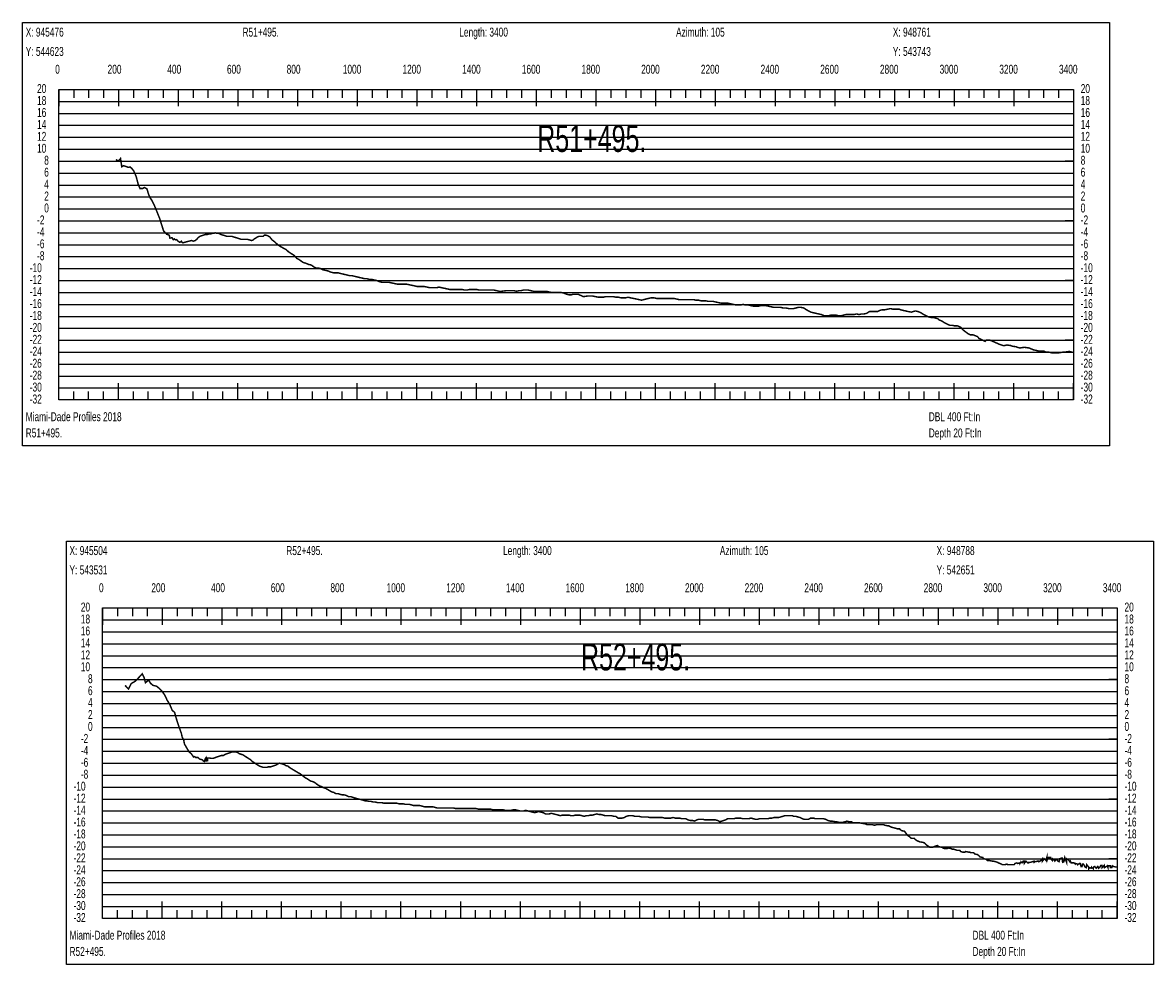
# Model space of a CAD drawing. Header units: inches. Extents: x 471865 to 538526, y 1054316 to 1102451.
# Tile 23 of 131: x 491668 to 495457, y 1056708 to 1059863. Entities that reach past the tile are written whole.
import ezdxf

# ---------------------------------------------------------------- set-up
doc = ezdxf.new("R2010")
doc.units = ezdxf.units.IN
doc.header["$MEASUREMENT"] = 0
for name, color, linetype in [('LABELS', 7, 'Continuous'), ('X_Gr1', 7, 'Continuous'), ('XSECTION', 7, 'Continuous')]:
    doc.layers.add(name, color=color, linetype=linetype)
doc.styles.get("Standard").update_dxf_attribs({"font": 'arial.ttf'})

msp = doc.modelspace()

# ---------------------------------------------------------------- linework, layer by layer
at = {"layer": 'X_Gr1', "color": 6, "linetype": 'Continuous', "lineweight": 18, "true_color": 0xff00ff, "transparency": 33554687, "const_width": 5}
for points in [[(491980.4, 1059404.1), (491980.4, 1059404.1), (491989, 1059399.3), (491996.1, 1059407.7), (492000.3, 1059380.1), (492006.5, 1059383.7), (492016.1, 1059380.6), (492021.4, 1059378), (492028.2, 1059379.5), (492034.1, 1059374.2), (492040.6, 1059365.7), (492048.1, 1059348.9), (492055.5, 1059321), (492061.4, 1059307.4), (492070.9, 1059307.5), (492076, 1059310.8), (492084.5, 1059306.4), (492089.8, 1059288.9), (492094.4, 1059277.6), (492100.4, 1059268.6), (492102.3, 1059265.3), (492107.5, 1059255.2), (492114.2, 1059239.3), (492127.8, 1059205.3), (492140.3, 1059165.5), (492146, 1059159.3), (492150.9, 1059153.6), (492154.7, 1059153.2), (492159.6, 1059150.5), (492161.5, 1059140.8), (492168.7, 1059142.3), (492172.9, 1059135.7), (492176.5, 1059138.4), (492180.4, 1059135.4), (492184.3, 1059136.2), (492187.5, 1059131.9), (492192.3, 1059128.7), (492194.3, 1059127.1), (492197.8, 1059128.6), (492200.2, 1059130.6), (492202.1, 1059126.8), (492205.4, 1059125.4), (492211.6, 1059127.2), (492218, 1059128.9), (492224.3, 1059130.5), (492230.6, 1059132), (492233, 1059133), (492240.1, 1059131), (492246.3, 1059133), (492251.6, 1059137), (492256.6, 1059143), (492261.9, 1059147), (492267.4, 1059149), (492273.4, 1059151), (492279.7, 1059153), (492286.3, 1059153), (492292.6, 1059155), (492298.2, 1059155), (492303.3, 1059157), (492308.4, 1059157), (492313.5, 1059159), (492319.1, 1059157), (492325.5, 1059157), (492332.6, 1059153), (492340, 1059151), (492346.7, 1059149), (492352.4, 1059147), (492357.6, 1059147), (492362.9, 1059147), (492368.8, 1059147), (492375.1, 1059145), (492381.7, 1059143), (492388.3, 1059141), (492394.4, 1059139), (492399.7, 1059137), (492404.2, 1059137), (492409, 1059137), (492414.6, 1059137), (492421.2, 1059137), (492428.5, 1059135), (492435.3, 1059133), (492440.6, 1059135), (492444.8, 1059139), (492448.9, 1059141), (492454.4, 1059145), (492461, 1059147), (492467.7, 1059147), (492473.7, 1059147), (492478.7, 1059151), (492483.6, 1059151), (492489.4, 1059149), (492496.2, 1059145), (492504, 1059135), (492512.3, 1059129), (492520.7, 1059121), (492528.6, 1059115), (492535.7, 1059111), (492542.6, 1059107), (492550.4, 1059103), (492559.2, 1059095), (492568.6, 1059089), (492577.9, 1059083), (492586.8, 1059073), (492594.5, 1059069), (492608.9, 1059059), (492617.1, 1059057), (492626, 1059053), (492634.9, 1059051), (492643.5, 1059045), (492651.3, 1059041), (492658.8, 1059041), (492666.4, 1059039), (492674.5, 1059035), (492683.2, 1059033), (492692, 1059031), (492700.9, 1059027), (492709.5, 1059025), (492717.2, 1059025), (492724.4, 1059025), (492731.9, 1059023), (492740.1, 1059021), (492748.7, 1059019), (492757.2, 1059017), (492765.2, 1059015), (492773, 1059015), (492781, 1059013), (492789.2, 1059011), (492797.7, 1059009), (492806.3, 1059007), (492814.5, 1059005), (492822, 1059005), (492829.4, 1059003), (492837, 1059003), (492845.6, 1059001), (492854.7, 1058999), (492863.8, 1058995), (492872.1, 1058993), (492879.6, 1058993), (492887.2, 1058993), (492895.4, 1058993), (492904.4, 1058991), (492913.6, 1058989), (492922.6, 1058987), (492930.8, 1058987), (492938.4, 1058987), (492945.9, 1058987), (492954.1, 1058987), (492963.1, 1058985), (492972.5, 1058983), (492981.7, 1058981), (492989.9, 1058979), (492997.3, 1058979), (493004.9, 1058979), (493013.5, 1058979), (493022.9, 1058977), (493032.3, 1058975), (493041, 1058975), (493048.8, 1058975), (493056, 1058975), (493063.4, 1058977), (493071.9, 1058975), (493081.3, 1058973), (493090.7, 1058971), (493099.6, 1058969), (493107.6, 1058969), (493115.1, 1058969), (493123.1, 1058969), (493131.7, 1058969), (493140.8, 1058969), (493149.3, 1058967), (493157.3, 1058967), (493164.9, 1058969), (493172.8, 1058969), (493181.2, 1058969), (493189.7, 1058969), (493198.4, 1058967), (493207.2, 1058967), (493215.7, 1058967), (493223.6, 1058967), (493231.1, 1058967), (493238.9, 1058967), (493247.3, 1058967), (493256.2, 1058965), (493265, 1058963), (493273.1, 1058963), (493288.2, 1058965), (493296.2, 1058965), (493305.2, 1058965), (493314.3, 1058965), (493323.1, 1058963), (493331.1, 1058965), (493338.5, 1058965), (493345.7, 1058967), (493353.5, 1058967), (493362.2, 1058967), (493371.1, 1058965), (493379.7, 1058963), (493388.1, 1058963), (493396.1, 1058963), (493404.1, 1058963), (493412.6, 1058963), (493421.7, 1058963), (493431.2, 1058961), (493440.2, 1058959), (493448.5, 1058959), (493456.3, 1058959), (493464, 1058959), (493472.4, 1058959), (493481.5, 1058957), (493490.8, 1058953), (493499.1, 1058951), (493506.1, 1058951), (493512.8, 1058953), (493520.4, 1058953), (493529.3, 1058953), (493538.4, 1058949), (493546.9, 1058945), (493561.2, 1058947), (493568.9, 1058947), (493578, 1058947), (493588, 1058945), (493597.7, 1058943), (493606.3, 1058943), (493614, 1058943), (493621.5, 1058945), (493629.4, 1058945), (493638, 1058945), (493647, 1058945), (493656.4, 1058943), (493665.2, 1058943), (493673.4, 1058941), (493681, 1058941), (493688.5, 1058941), (493696.5, 1058943), (493705.3, 1058941), (493715, 1058939), (493724.8, 1058937), (493733.8, 1058935), (493741.8, 1058933), (493749.2, 1058935), (493756.8, 1058937), (493765.3, 1058939), (493774.2, 1058941), (493783.5, 1058941), (493792.5, 1058939), (493801.2, 1058939), (493809.5, 1058939), (493817.7, 1058939), (493825.9, 1058939), (493834.3, 1058939), (493842.8, 1058939), (493851.2, 1058939), (493859.3, 1058937), (493867.3, 1058935), (493875.6, 1058935), (493883.8, 1058935), (493892, 1058935), (493900, 1058935), (493908.3, 1058935), (493916.5, 1058935), (493925, 1058933), (493933.4, 1058933), (493941.7, 1058931), (493950, 1058931), (493958, 1058931), (493966.1, 1058929), (493974.2, 1058929), (493982.3, 1058929), (493991, 1058927), (494000.1, 1058925), (494008.8, 1058923), (494016.7, 1058923), (494023.9, 1058923), (494031.7, 1058923), (494040.5, 1058921), (494049.9, 1058919), (494058.7, 1058917), (494066.6, 1058917), (494074.3, 1058917), (494082.2, 1058919), (494090.6, 1058917), (494099.5, 1058917), (494108.4, 1058915), (494117.2, 1058913), (494125.4, 1058913), (494133.4, 1058913), (494141.4, 1058915), (494149.6, 1058915), (494158.4, 1058915), (494167.6, 1058913), (494176.7, 1058911), (494185.1, 1058909), (494192.8, 1058909), (494200.4, 1058909), (494208.2, 1058909), (494216.7, 1058907), (494226, 1058907), (494235, 1058905), (494243.6, 1058905), (494251.5, 1058905), (494259.2, 1058907), (494267.5, 1058909), (494276.3, 1058909), (494285.7, 1058907), (494294.4, 1058901), (494302.3, 1058897), (494310, 1058893), (494318, 1058891), (494326.8, 1058889), (494335.8, 1058887), (494344.9, 1058885), (494353.8, 1058881), (494361.5, 1058881), (494368.7, 1058881), (494376.3, 1058883), (494384.8, 1058883), (494393.7, 1058883), (494402.4, 1058881), (494410.8, 1058881), (494418.7, 1058883), (494426.7, 1058885), (494435.4, 1058885), (494444.3, 1058885), (494453.7, 1058885), (494462.7, 1058887), (494471.1, 1058885), (494479.2, 1058887), (494487.2, 1058887), (494496.1, 1058889), (494505.6, 1058895), (494515.4, 1058895), (494524.8, 1058895), (494533.1, 1058895), (494540.8, 1058899), (494548.7, 1058901), (494557.6, 1058901), (494567, 1058903), (494575.9, 1058905), (494584.5, 1058903), (494592.9, 1058903), (494605.5, 1058903), (494609.8, 1058901), (494618.2, 1058899), (494627.1, 1058897), (494635.8, 1058895), (494647.6, 1058893), (494651.6, 1058895), (494659.8, 1058897), (494668.7, 1058895), (494678.1, 1058891), (494687.4, 1058885), (494696.1, 1058881), (494704.1, 1058877), (494712.4, 1058875), (494720.9, 1058875), (494734.8, 1058871), (494739.5, 1058867), (494748.6, 1058863), (494757.6, 1058857), (494766.4, 1058853), (494774.9, 1058849), (494783.1, 1058849), (494791.5, 1058847), (494800.8, 1058847), (494810.6, 1058843), (494820, 1058833), (494835.9, 1058821), (494844.1, 1058817), (494853.3, 1058817), (494868, 1058811), (494872.8, 1058805), (494881.3, 1058801), (494893, 1058795), (494897, 1058799), (494910.2, 1058799), (494914.9, 1058797), (494924.1, 1058793), (494937.6, 1058787), (494942, 1058785), (494954, 1058781), (494958, 1058781), (494966.1, 1058783), (494979.8, 1058781), (494984.5, 1058779), (494997.9, 1058777), (495002.2, 1058775), (495010, 1058773), (495022.4, 1058775), (495026.8, 1058775), (495040.7, 1058773), (495045.5, 1058771), (495054.7, 1058767), (495063.5, 1058765), (495071.6, 1058763), (495084.1, 1058763), (495088.7, 1058763), (495097.7, 1058759), (495106.8, 1058759), (495115.8, 1058757), (495129, 1058757), (495133.3, 1058757), (495141.4, 1058757), (495154.3, 1058759), (495158.8, 1058759), (495172.2, 1058761), (495176.7, 1058761), (495185, 1058759)], [(492011.6, 1057642.5), (492011.6, 1057642.5), (492022.7, 1057630.6), (492032.1, 1057648.9), (492044.3, 1057656), (492052.5, 1057663.7), (492061.7, 1057673.7), (492068.8, 1057681.4), (492075.3, 1057668.4), (492079.7, 1057651.5), (492089.7, 1057660.6), (492097, 1057649.5), (492104.7, 1057643), (492116.7, 1057640), (492125.5, 1057633.1), (492134.5, 1057624.2), (492143.6, 1057611.3), (492153, 1057591.9), (492160.8, 1057579.8), (492169.3, 1057559.1), (492177.5, 1057552), (492181.2, 1057537.4), (492191.1, 1057506.4), (492199.8, 1057482.7), (492202.7, 1057469.9), (492207.9, 1057459.6), (492210.1, 1057446.7), (492215.1, 1057438.1), (492222.3, 1057425.9), (492226.1, 1057419.9), (492232.7, 1057414.1), (492237.4, 1057408), (492241.1, 1057402.7), (492244.8, 1057404.3), (492248.3, 1057400.9), (492254.7, 1057401.7), (492259.8, 1057396.8), (492265.1, 1057394.7), (492269.7, 1057393.7), (492272.8, 1057390.3), (492276.6, 1057387.7), (492280, 1057396.5), (492280.9, 1057392.8), (492283.8, 1057398.4), (492284, 1057389.8), (492287.7, 1057390.4), (492288.4, 1057399.4), (492293.6, 1057399.7), (492299.4, 1057398.1), (492305.6, 1057398.1), (492311.4, 1057400.1), (492317.2, 1057402.1), (492322.9, 1057404.1), (492328.8, 1057406.1), (492334.7, 1057408.1), (492341, 1057408.1), (492347.5, 1057412.1), (492353.7, 1057414.1), (492359.6, 1057416.1), (492365.2, 1057418.1), (492370.8, 1057420.1), (492376.4, 1057420.1), (492382.1, 1057420.1), (492387.9, 1057418.1), (492393.8, 1057414.1), (492399.8, 1057412.1), (492406, 1057410.1), (492412.1, 1057406.1), (492418.5, 1057402.1), (492424.9, 1057398.1), (492431.1, 1057394.1), (492437.3, 1057388.1), (492443.3, 1057384.1), (492449.4, 1057380.1), (492455.8, 1057376.1), (492462.3, 1057372.1), (492468.7, 1057370.1), (492474.6, 1057368.1), (492480.5, 1057368.1), (492486.4, 1057368.1), (492492.8, 1057370.1), (492499.5, 1057370.1), (492506, 1057372.1), (492512.2, 1057374.1), (492518, 1057376.1), (492523.6, 1057380.1), (492529.7, 1057382.1), (492536.4, 1057380.1), (492543.5, 1057378.1), (492550.4, 1057374.1), (492557.3, 1057372.1), (492564.5, 1057366.1), (492571.4, 1057362.1), (492578.2, 1057358.1), (492584.7, 1057354.1), (492591.4, 1057350.1), (492598.7, 1057346.1), (492606.3, 1057340.1), (492614, 1057334.1), (492620.9, 1057330.1), (492627.1, 1057326.1), (492633.7, 1057322.1), (492640.9, 1057320.1), (492648.6, 1057316.1), (492656, 1057310.1), (492662.8, 1057306.1), (492669.3, 1057304.1), (492675.8, 1057300.1), (492682.7, 1057298.1), (492689.8, 1057294.1), (492696.6, 1057290.1), (492703.5, 1057286.1), (492710.6, 1057284.1), (492717.7, 1057280.1), (492724.7, 1057280.1), (492731.3, 1057278.1), (492738.1, 1057276.1), (492745.1, 1057276.1), (492752.6, 1057274.1), (492760, 1057270.1), (492767, 1057270.1), (492773.4, 1057268.1), (492779.6, 1057266.1), (492786.5, 1057264.1), (492794.2, 1057262.1), (492801.8, 1057260.1), (492808.8, 1057258.1), (492815.3, 1057256.1), (492821.8, 1057256.1), (492828.6, 1057254.1), (492835.6, 1057254.1), (492842.8, 1057252.1), (492849.7, 1057252.1), (492856.5, 1057250.1), (492863.6, 1057250.1), (492870.8, 1057250.1), (492878.1, 1057248.1), (492885.4, 1057248.1), (492892.6, 1057248.1), (492899.8, 1057248.1), (492907.2, 1057248.1), (492914.5, 1057248.1), (492921.8, 1057248.1), (492929.1, 1057246.1), (492936.4, 1057246.1), (492943.4, 1057246.1), (492950.3, 1057244.1), (492957.4, 1057244.1), (492964.6, 1057244.1), (492971.9, 1057242.1), (492978.8, 1057240.1), (492985.5, 1057240.1), (492992.3, 1057240.1), (492999.5, 1057240.1), (493006.9, 1057238.1), (493014.2, 1057236.1), (493021.1, 1057236.1), (493027.8, 1057236.1), (493034.9, 1057236.1), (493042.4, 1057236.1), (493049.7, 1057234.1), (493056.7, 1057232.1), (493063.4, 1057232.1), (493070.4, 1057232.1), (493077.4, 1057232.1), (493084.1, 1057232.1), (493090.8, 1057232.1), (493097.8, 1057232.1), (493104.8, 1057232.1), (493111.8, 1057232.1), (493118.6, 1057230.1), (493125.4, 1057230.1), (493132.1, 1057230.1), (493139.2, 1057230.1), (493146.7, 1057230.1), (493153.8, 1057230.1), (493160.3, 1057230.1), (493166.7, 1057230.1), (493173.5, 1057230.1), (493180.6, 1057230.1), (493187.8, 1057230.1), (493195.1, 1057228.1), (493202.2, 1057228.1), (493209.2, 1057228.1), (493216, 1057228.1), (493222.6, 1057228.1), (493229.3, 1057228.1), (493236.5, 1057228.1), (493244, 1057226.1), (493251.2, 1057226.1), (493257.8, 1057226.1), (493264.4, 1057226.1), (493271.1, 1057226.1), (493278.1, 1057226.1), (493285.5, 1057224.1), (493292.8, 1057224.1), (493299.5, 1057224.1), (493305.6, 1057224.1), (493311.7, 1057226.1), (493318.9, 1057226.1), (493326.8, 1057224.1), (493334.6, 1057222.1), (493341.2, 1057222.1), (493347.1, 1057222.1), (493353.6, 1057224.1), (493361.1, 1057222.1), (493369.5, 1057220.1), (493377.4, 1057218.1), (493384.1, 1057216.1), (493390.2, 1057218.1), (493397, 1057220.1), (493404.7, 1057218.1), (493412.9, 1057216.1), (493420.2, 1057212.1), (493426.5, 1057212.1), (493432.6, 1057212.1), (493439.7, 1057214.1), (493447.8, 1057212.1), (493456, 1057210.1), (493463.3, 1057208.1), (493469.5, 1057206.1), (493475.9, 1057208.1), (493483.4, 1057208.1), (493491.3, 1057208.1), (493499, 1057208.1), (493506, 1057206.1), (493512.7, 1057206.1), (493519.7, 1057208.1), (493527.1, 1057208.1), (493534.7, 1057208.1), (493542.3, 1057206.1), (493549.5, 1057204.1), (493556.5, 1057206.1), (493563.4, 1057206.1), (493570.4, 1057208.1), (493577.5, 1057208.1), (493584.6, 1057210.1), (493592.1, 1057212.1), (493599.6, 1057210.1), (493606.7, 1057210.1), (493613.4, 1057208.1), (493620.4, 1057206.1), (493627.8, 1057206.1), (493635.1, 1057206.1), (493642, 1057206.1), (493648.8, 1057204.1), (493655.9, 1057204.1), (493663, 1057198.1), (493670.1, 1057198.1), (493677.1, 1057198.1), (493684, 1057200.1), (493691.1, 1057204.1), (493698.5, 1057206.1), (493705.7, 1057206.1), (493712.6, 1057206.1), (493719.7, 1057204.1), (493726.8, 1057204.1), (493733.9, 1057204.1), (493740.9, 1057202.1), (493747.6, 1057202.1), (493754.5, 1057202.1), (493761.7, 1057202.1), (493769.3, 1057200.1), (493776.7, 1057200.1), (493783.5, 1057200.1), (493790, 1057200.1), (493796.8, 1057200.1), (493804.1, 1057200.1), (493811.7, 1057200.1), (493819.3, 1057198.1), (493826.5, 1057198.1), (493833.2, 1057198.1), (493840.1, 1057198.1), (493847.4, 1057200.1), (493855.2, 1057198.1), (493862.8, 1057198.1), (493870, 1057198.1), (493876.9, 1057196.1), (493883.4, 1057196.1), (493890.2, 1057196.1), (493897.6, 1057192.1), (493905.5, 1057190.1), (493913.1, 1057190.1), (493920.1, 1057188.1), (493926.9, 1057192.1), (493933.7, 1057194.1), (493940.4, 1057194.1), (493947.5, 1057194.1), (493954.8, 1057192.1), (493965.8, 1057192.1), (493969.3, 1057192.1), (493975.9, 1057192.1), (493982.6, 1057192.1), (493989.6, 1057192.1), (493997, 1057190.1), (494004.3, 1057186.1), (494011.1, 1057188.1), (494017.3, 1057190.1), (494023.5, 1057192.1), (494030.5, 1057196.1), (494038, 1057196.1), (494045.3, 1057196.1), (494051.8, 1057196.1), (494058.4, 1057198.1), (494065.7, 1057198.1), (494073.5, 1057198.1), (494081.1, 1057196.1), (494087.9, 1057196.1), (494094.3, 1057196.1), (494101.2, 1057196.1), (494108.8, 1057198.1), (494116.6, 1057196.1), (494124, 1057194.1), (494130.6, 1057194.1), (494137.2, 1057196.1), (494144.4, 1057196.1), (494152, 1057196.1), (494159.4, 1057196.1), (494166.2, 1057196.1), (494172.4, 1057198.1), (494178.9, 1057198.1), (494186.1, 1057200.1), (494193.9, 1057200.1), (494201.6, 1057200.1), (494208.5, 1057202.1), (494215.1, 1057204.1), (494222.1, 1057206.1), (494229.6, 1057206.1), (494237.3, 1057206.1), (494248.1, 1057206.1), (494251.6, 1057204.1), (494258.5, 1057204.1), (494265.5, 1057202.1), (494273, 1057200.1), (494280.4, 1057196.1), (494287.6, 1057194.1), (494294.5, 1057194.1), (494301.1, 1057194.1), (494308.3, 1057198.1), (494319.4, 1057198.1), (494323.1, 1057196.1), (494330.3, 1057196.1), (494337.2, 1057196.1), (494344.2, 1057196.1), (494351.5, 1057196.1), (494359.2, 1057194.1), (494366.7, 1057190.1), (494373.5, 1057188.1), (494379.9, 1057188.1), (494390.6, 1057186.1), (494394.5, 1057186.1), (494402.2, 1057184.1), (494409.5, 1057184.1), (494416.2, 1057184.1), (494425.9, 1057186.1), (494429.6, 1057188.1), (494437.1, 1057186.1), (494444.7, 1057186.1), (494452.1, 1057182.1), (494458.9, 1057182.1), (494465.7, 1057182.1), (494472.9, 1057182.1), (494484.1, 1057180.1), (494487.8, 1057180.1), (494498.2, 1057176.1), (494501.5, 1057176.1), (494508.3, 1057176.1), (494515.4, 1057176.1), (494522.6, 1057174.1), (494529.4, 1057176.1), (494536.3, 1057176.1), (494543.4, 1057176.1), (494553.9, 1057176.1), (494557.4, 1057174.1), (494567.5, 1057172.1), (494571, 1057172.1), (494578.2, 1057168.1), (494585.6, 1057166.1), (494592.9, 1057164.1), (494599.6, 1057162.1), (494606.3, 1057162.1), (494612.9, 1057156.1), (494623.1, 1057154.1), (494633.4, 1057140.1), (494639.8, 1057136.1), (494646.2, 1057130.1), (494656.1, 1057130.1), (494659.5, 1057126.1), (494666, 1057122.1), (494675.3, 1057118.1), (494678.4, 1057118.1), (494687.7, 1057116.1), (494690.8, 1057114.1), (494696.7, 1057108.1), (494705.6, 1057102.1), (494708.8, 1057100.1), (494718.1, 1057100.1), (494721.1, 1057102.1), (494726.9, 1057104.1), (494733, 1057106.1), (494739.5, 1057102.1), (494748.8, 1057100.1), (494751.8, 1057098.1), (494757.7, 1057096.1), (494766.8, 1057096.1), (494769.9, 1057098.1), (494779.3, 1057096.1), (494782.3, 1057094.1), (494788, 1057094.1), (494793.7, 1057092.1), (494799.5, 1057090.1), (494808.4, 1057090.1), (494811.5, 1057086.1), (494817.4, 1057084.1), (494825.5, 1057084.1), (494828.4, 1057086.1), (494837.5, 1057084.1), (494840.7, 1057084.1), (494846.6, 1057082.1), (494854.9, 1057082.1), (494858, 1057078.1), (494867.2, 1057076.1), (494870.2, 1057074.1), (494876, 1057068.1), (494885.5, 1057066.1), (494888.7, 1057062.1), (494897.7, 1057060.1), (494900.7, 1057056.1), (494906.7, 1057056.1), (494916.6, 1057054.1), (494919.8, 1057054.1), (494928.6, 1057052.1), (494934.7, 1057050.1), (494938, 1057048.1), (494947.9, 1057044.1), (494951, 1057042.1), (494959.8, 1057042.1), (494966, 1057044.1), (494969.2, 1057042.1), (494978.8, 1057042.1), (494981.9, 1057042.1), (494990.6, 1057042.1), (494993.6, 1057046.1), (494999.6, 1057048.1), (495002.8, 1057046.1), (495009.4, 1057048.1), (495009.8, 1057046.1), (495012.6, 1057052.1), (495016.7, 1057048.1), (495021.2, 1057054.1), (495024.1, 1057054.1), (495024.4, 1057046.1), (495030, 1057054.1), (495035.8, 1057048.1), (495039.3, 1057048.1), (495039.6, 1057050.1), (495042.8, 1057050.1), (495046.4, 1057050.1), (495051.5, 1057052.1), (495057.3, 1057054.1), (495057.6, 1057050.1), (495060.5, 1057052.1), (495061.4, 1057052.1), (495070.1, 1057054.1), (495073.2, 1057054.1), (495073.5, 1057052.1), (495077.6, 1057054.1), (495082.2, 1057058.1), (495085.4, 1057062.1), (495085.6, 1057054.1), (495091.5, 1057062.1), (495097.1, 1057056.1), (495100.6, 1057068.1), (495101.1, 1057058.1), (495103.7, 1057066.1), (495113, 1057066.1), (495114.2, 1057060.1), (495118.6, 1057056.1), (495119.2, 1057062.1), (495122, 1057060.1), (495126.9, 1057054.1), (495130.8, 1057060.1), (495133.9, 1057058.1), (495137.5, 1057054.1), (495141, 1057052.1), (495143.5, 1057062.1), (495149.4, 1057064.1), (495152.1, 1057064.1), (495152.9, 1057050.1), (495157.4, 1057052.1), (495160.2, 1057066.1), (495166.2, 1057050.1), (495166.3, 1057062.1), (495173, 1057058.1), (495176.8, 1057052.1), (495179.1, 1057054.1), (495180.2, 1057050.1), (495181.6, 1057048.1), (495189.3, 1057048.1), (495191.1, 1057048.1), (495195.2, 1057044.1), (495195.9, 1057046.1), (495203, 1057044.1), (495203.4, 1057042.1), (495209.5, 1057046.1), (495211.9, 1057046.1), (495214.7, 1057036.1), (495218, 1057036.1), (495219.3, 1057044.1), (495222.7, 1057044.1), (495228.2, 1057034.1), (495232.1, 1057032.1), (495233.6, 1057042.1), (495240.1, 1057034.1), (495240.5, 1057028.1), (495242.4, 1057032.1), (495248.6, 1057030.1), (495249.9, 1057034.1), (495255.6, 1057028.1), (495256.9, 1057034.1), (495260.7, 1057036.1), (495265.5, 1057030.1), (495271, 1057036.1), (495272.9, 1057032.1), (495273.4, 1057034.1), (495276.9, 1057032.1), (495281, 1057040.1), (495284.7, 1057040.1), (495285.2, 1057032.1), (495292.3, 1057040.1), (495293.3, 1057032.1), (495302.8, 1057038.1), (495305.1, 1057032.1), (495305.3, 1057038.1), (495313.3, 1057038.1), (495313.5, 1057032.1), (495317.8, 1057032.1), (495320.2, 1057038.1), (495323.9, 1057036.1), (495331.2, 1057034.1), (495334, 1057034.1), (495335.4, 1057034.1)]]:
    msp.add_lwpolyline(points, dxfattribs=at)
at = {"layer": 'XSECTION', "color": 18, "linetype": 'Continuous', "true_color": 0x000000}
for points in [[(491668, 1059863), (495310.4, 1059863), (495310.4, 1058445), (491668, 1058445), (491668, 1059863)], [(491789.2, 1059639), (495189.2, 1059639), (495189.2, 1058599), (491789.2, 1058599), (491789.2, 1059639)], [(491789.2, 1059639), (491789.2, 1059582.6)], [(491789.2, 1059639), (491789.2, 1059582.6)], [(491789.2, 1059639), (491789.2, 1059611)], [(491789.2, 1059639), (491789.2, 1059611)], [(491839.2, 1059639), (491839.2, 1059611)], [(491889.2, 1059639), (491889.2, 1059611)], [(491939.2, 1059639), (491939.2, 1059611)], [(491989.2, 1059639), (491989.2, 1059582.6)], [(491989.2, 1059639), (491989.2, 1059611)], [(492039.2, 1059639), (492039.2, 1059611)], [(492089.2, 1059639), (492089.2, 1059611)], [(492139.2, 1059639), (492139.2, 1059611)], [(492189.2, 1059639), (492189.2, 1059582.6)], [(492189.2, 1059639), (492189.2, 1059611)], [(492239.2, 1059639), (492239.2, 1059611)], [(492289.2, 1059639), (492289.2, 1059611)], [(492339.2, 1059639), (492339.2, 1059611)], [(492389.2, 1059639), (492389.2, 1059582.6)], [(492389.2, 1059639), (492389.2, 1059611)], [(492439.2, 1059639), (492439.2, 1059611)], [(492489.2, 1059639), (492489.2, 1059611)], [(492539.2, 1059639), (492539.2, 1059611)], [(492589.2, 1059639), (492589.2, 1059582.6)], [(492589.2, 1059639), (492589.2, 1059611)], [(492639.2, 1059639), (492639.2, 1059611)], [(492689.2, 1059639), (492689.2, 1059611)], [(492739.2, 1059639), (492739.2, 1059611)], [(492789.2, 1059639), (492789.2, 1059582.6)], [(492789.2, 1059639), (492789.2, 1059611)], [(492839.2, 1059639), (492839.2, 1059611)], [(492889.2, 1059639), (492889.2, 1059611)], [(492939.2, 1059639), (492939.2, 1059611)], [(492989.2, 1059639), (492989.2, 1059582.6)], [(492989.2, 1059639), (492989.2, 1059611)], [(493039.2, 1059639), (493039.2, 1059611)], [(493089.2, 1059639), (493089.2, 1059611)], [(493139.2, 1059639), (493139.2, 1059611)], [(493189.2, 1059639), (493189.2, 1059582.6)], [(493189.2, 1059639), (493189.2, 1059611)], [(493239.2, 1059639), (493239.2, 1059611)], [(493289.2, 1059639), (493289.2, 1059611)], [(493339.2, 1059639), (493339.2, 1059611)], [(493389.2, 1059639), (493389.2, 1059582.6)], [(493389.2, 1059639), (493389.2, 1059611)], [(493439.2, 1059639), (493439.2, 1059611)], [(493489.2, 1059639), (493489.2, 1059611)], [(493539.2, 1059639), (493539.2, 1059611)], [(493589.2, 1059639), (493589.2, 1059582.6)], [(493589.2, 1059639), (493589.2, 1059611)], [(493639.2, 1059639), (493639.2, 1059611)], [(493689.2, 1059639), (493689.2, 1059611)], [(493739.2, 1059639), (493739.2, 1059611)], [(493789.2, 1059639), (493789.2, 1059582.6)], [(493789.2, 1059639), (493789.2, 1059611)], [(493839.2, 1059639), (493839.2, 1059611)], [(493889.2, 1059639), (493889.2, 1059611)], [(493939.2, 1059639), (493939.2, 1059611)], [(493989.2, 1059639), (493989.2, 1059582.6)], [(493989.2, 1059639), (493989.2, 1059611)], [(494039.2, 1059639), (494039.2, 1059611)], [(494089.2, 1059639), (494089.2, 1059611)], [(494139.2, 1059639), (494139.2, 1059611)], [(494189.2, 1059639), (494189.2, 1059582.6)], [(494189.2, 1059639), (494189.2, 1059611)], [(494239.2, 1059639), (494239.2, 1059611)], [(494289.2, 1059639), (494289.2, 1059611)], [(494339.2, 1059639), (494339.2, 1059611)], [(494389.2, 1059639), (494389.2, 1059582.6)], [(494389.2, 1059639), (494389.2, 1059611)], [(494439.2, 1059639), (494439.2, 1059611)], [(494489.2, 1059639), (494489.2, 1059611)], [(494539.2, 1059639), (494539.2, 1059611)], [(494589.2, 1059639), (494589.2, 1059582.6)], [(494589.2, 1059639), (494589.2, 1059611)], [(494639.2, 1059639), (494639.2, 1059611)], [(494689.2, 1059639), (494689.2, 1059611)], [(494739.2, 1059639), (494739.2, 1059611)], [(494789.2, 1059639), (494789.2, 1059582.6)], [(494789.2, 1059639), (494789.2, 1059611)], [(494839.2, 1059639), (494839.2, 1059611)], [(494889.2, 1059639), (494889.2, 1059611)], [(494939.2, 1059639), (494939.2, 1059611)], [(494989.2, 1059639), (494989.2, 1059582.6)], [(494989.2, 1059639), (494989.2, 1059611)], [(495039.2, 1059639), (495039.2, 1059611)], [(495089.2, 1059639), (495089.2, 1059611)], [(495139.2, 1059639), (495139.2, 1059611)], [(495189.2, 1059639), (495189.2, 1059582.6)], [(495189.2, 1059639), (495189.2, 1059611)], [(491789.2, 1059399), (491817.2, 1059399)], [(495189.2, 1059399), (495161.2, 1059399)], [(491789.2, 1059199), (491817.2, 1059199)], [(495189.2, 1059199), (495161.2, 1059199)], [(491789.2, 1058999), (491817.2, 1058999)], [(495189.2, 1058999), (495161.2, 1058999)], [(491789.2, 1058799), (491817.2, 1058799)], [(495189.2, 1058799), (495161.2, 1058799)], [(491789.2, 1058599), (491789.2, 1058655.4)], [(491789.2, 1058599), (491789.2, 1058655.4)], [(491789.2, 1058599), (491789.2, 1058627)], [(491789.2, 1058599), (491789.2, 1058627)], [(491839.2, 1058599), (491839.2, 1058627)], [(491889.2, 1058599), (491889.2, 1058627)], [(491939.2, 1058599), (491939.2, 1058627)], [(491989.2, 1058599), (491989.2, 1058655.4)], [(491989.2, 1058599), (491989.2, 1058627)], [(492039.2, 1058599), (492039.2, 1058627)], [(492089.2, 1058599), (492089.2, 1058627)], [(492139.2, 1058599), (492139.2, 1058627)], [(492189.2, 1058599), (492189.2, 1058655.4)], [(492189.2, 1058599), (492189.2, 1058627)], [(492239.2, 1058599), (492239.2, 1058627)], [(492289.2, 1058599), (492289.2, 1058627)], [(492339.2, 1058599), (492339.2, 1058627)], [(492389.2, 1058599), (492389.2, 1058655.4)], [(492389.2, 1058599), (492389.2, 1058627)], [(492439.2, 1058599), (492439.2, 1058627)], [(492489.2, 1058599), (492489.2, 1058627)], [(492539.2, 1058599), (492539.2, 1058627)], [(492589.2, 1058599), (492589.2, 1058655.4)], [(492589.2, 1058599), (492589.2, 1058627)], [(492639.2, 1058599), (492639.2, 1058627)], [(492689.2, 1058599), (492689.2, 1058627)], [(492739.2, 1058599), (492739.2, 1058627)], [(492789.2, 1058599), (492789.2, 1058655.4)], [(492789.2, 1058599), (492789.2, 1058627)], [(492839.2, 1058599), (492839.2, 1058627)], [(492889.2, 1058599), (492889.2, 1058627)], [(492939.2, 1058599), (492939.2, 1058627)], [(492989.2, 1058599), (492989.2, 1058655.4)], [(492989.2, 1058599), (492989.2, 1058627)], [(493039.2, 1058599), (493039.2, 1058627)], [(493089.2, 1058599), (493089.2, 1058627)], [(493139.2, 1058599), (493139.2, 1058627)], [(493189.2, 1058599), (493189.2, 1058655.4)], [(493189.2, 1058599), (493189.2, 1058627)], [(493239.2, 1058599), (493239.2, 1058627)], [(493289.2, 1058599), (493289.2, 1058627)], [(493339.2, 1058599), (493339.2, 1058627)], [(493389.2, 1058599), (493389.2, 1058655.4)], [(493389.2, 1058599), (493389.2, 1058627)], [(493439.2, 1058599), (493439.2, 1058627)], [(493489.2, 1058599), (493489.2, 1058627)], [(493539.2, 1058599), (493539.2, 1058627)], [(493589.2, 1058599), (493589.2, 1058655.4)], [(493589.2, 1058599), (493589.2, 1058627)], [(493639.2, 1058599), (493639.2, 1058627)], [(493689.2, 1058599), (493689.2, 1058627)], [(493739.2, 1058599), (493739.2, 1058627)], [(493789.2, 1058599), (493789.2, 1058655.4)], [(493789.2, 1058599), (493789.2, 1058627)], [(493839.2, 1058599), (493839.2, 1058627)], [(493889.2, 1058599), (493889.2, 1058627)], [(493939.2, 1058599), (493939.2, 1058627)], [(493989.2, 1058599), (493989.2, 1058655.4)], [(493989.2, 1058599), (493989.2, 1058627)], [(494039.2, 1058599), (494039.2, 1058627)], [(494089.2, 1058599), (494089.2, 1058627)], [(494139.2, 1058599), (494139.2, 1058627)], [(494189.2, 1058599), (494189.2, 1058655.4)], [(494189.2, 1058599), (494189.2, 1058627)], [(494239.2, 1058599), (494239.2, 1058627)], [(494289.2, 1058599), (494289.2, 1058627)], [(494339.2, 1058599), (494339.2, 1058627)], [(494389.2, 1058599), (494389.2, 1058655.4)], [(494389.2, 1058599), (494389.2, 1058627)], [(494439.2, 1058599), (494439.2, 1058627)], [(494489.2, 1058599), (494489.2, 1058627)], [(494539.2, 1058599), (494539.2, 1058627)], [(494589.2, 1058599), (494589.2, 1058655.4)], [(494589.2, 1058599), (494589.2, 1058627)], [(494639.2, 1058599), (494639.2, 1058627)], [(494689.2, 1058599), (494689.2, 1058627)], [(494739.2, 1058599), (494739.2, 1058627)], [(494789.2, 1058599), (494789.2, 1058655.4)], [(494789.2, 1058599), (494789.2, 1058627)], [(494839.2, 1058599), (494839.2, 1058627)], [(494889.2, 1058599), (494889.2, 1058627)], [(494939.2, 1058599), (494939.2, 1058627)], [(494989.2, 1058599), (494989.2, 1058655.4)], [(494989.2, 1058599), (494989.2, 1058627)], [(495039.2, 1058599), (495039.2, 1058627)], [(495089.2, 1058599), (495089.2, 1058627)], [(495139.2, 1058599), (495139.2, 1058627)], [(495189.2, 1058599), (495189.2, 1058655.4)], [(495189.2, 1058599), (495189.2, 1058627)], [(491814.7, 1058126.1), (495457.1, 1058126.1), (495457.1, 1056708.1), (491814.7, 1056708.1), (491814.7, 1058126.1)], [(491935.9, 1057902.1), (495335.9, 1057902.1), (495335.9, 1056862.1), (491935.9, 1056862.1), (491935.9, 1057902.1)], [(491935.9, 1057902.1), (491935.9, 1057845.7)], [(491935.9, 1057902.1), (491935.9, 1057845.7)], [(491935.9, 1057902.1), (491935.9, 1057874.1)], [(491935.9, 1057902.1), (491935.9, 1057874.1)], [(491985.9, 1057902.1), (491985.9, 1057874.1)], [(492035.9, 1057902.1), (492035.9, 1057874.1)], [(492085.9, 1057902.1), (492085.9, 1057874.1)], [(492135.9, 1057902.1), (492135.9, 1057845.7)], [(492135.9, 1057902.1), (492135.9, 1057874.1)], [(492185.9, 1057902.1), (492185.9, 1057874.1)], [(492235.9, 1057902.1), (492235.9, 1057874.1)], [(492285.9, 1057902.1), (492285.9, 1057874.1)], [(492335.9, 1057902.1), (492335.9, 1057845.7)], [(492335.9, 1057902.1), (492335.9, 1057874.1)], [(492385.9, 1057902.1), (492385.9, 1057874.1)], [(492435.9, 1057902.1), (492435.9, 1057874.1)], [(492485.9, 1057902.1), (492485.9, 1057874.1)], [(492535.9, 1057902.1), (492535.9, 1057845.7)], [(492535.9, 1057902.1), (492535.9, 1057874.1)], [(492585.9, 1057902.1), (492585.9, 1057874.1)], [(492635.9, 1057902.1), (492635.9, 1057874.1)], [(492685.9, 1057902.1), (492685.9, 1057874.1)], [(492735.9, 1057902.1), (492735.9, 1057845.7)], [(492735.9, 1057902.1), (492735.9, 1057874.1)], [(492785.9, 1057902.1), (492785.9, 1057874.1)], [(492835.9, 1057902.1), (492835.9, 1057874.1)], [(492885.9, 1057902.1), (492885.9, 1057874.1)], [(492935.9, 1057902.1), (492935.9, 1057845.7)], [(492935.9, 1057902.1), (492935.9, 1057874.1)], [(492985.9, 1057902.1), (492985.9, 1057874.1)], [(493035.9, 1057902.1), (493035.9, 1057874.1)], [(493085.9, 1057902.1), (493085.9, 1057874.1)], [(493135.9, 1057902.1), (493135.9, 1057845.7)], [(493135.9, 1057902.1), (493135.9, 1057874.1)], [(493185.9, 1057902.1), (493185.9, 1057874.1)], [(493235.9, 1057902.1), (493235.9, 1057874.1)], [(493285.9, 1057902.1), (493285.9, 1057874.1)], [(493335.9, 1057902.1), (493335.9, 1057845.7)], [(493335.9, 1057902.1), (493335.9, 1057874.1)], [(493385.9, 1057902.1), (493385.9, 1057874.1)], [(493435.9, 1057902.1), (493435.9, 1057874.1)], [(493485.9, 1057902.1), (493485.9, 1057874.1)], [(493535.9, 1057902.1), (493535.9, 1057845.7)], [(493535.9, 1057902.1), (493535.9, 1057874.1)], [(493585.9, 1057902.1), (493585.9, 1057874.1)], [(493635.9, 1057902.1), (493635.9, 1057874.1)], [(493685.9, 1057902.1), (493685.9, 1057874.1)], [(493735.9, 1057902.1), (493735.9, 1057845.7)], [(493735.9, 1057902.1), (493735.9, 1057874.1)], [(493785.9, 1057902.1), (493785.9, 1057874.1)], [(493835.9, 1057902.1), (493835.9, 1057874.1)], [(493885.9, 1057902.1), (493885.9, 1057874.1)], [(493935.9, 1057902.1), (493935.9, 1057845.7)], [(493935.9, 1057902.1), (493935.9, 1057874.1)], [(493985.9, 1057902.1), (493985.9, 1057874.1)], [(494035.9, 1057902.1), (494035.9, 1057874.1)], [(494085.9, 1057902.1), (494085.9, 1057874.1)], [(494135.9, 1057902.1), (494135.9, 1057845.7)], [(494135.9, 1057902.1), (494135.9, 1057874.1)], [(494185.9, 1057902.1), (494185.9, 1057874.1)], [(494235.9, 1057902.1), (494235.9, 1057874.1)], [(494285.9, 1057902.1), (494285.9, 1057874.1)], [(494335.9, 1057902.1), (494335.9, 1057845.7)], [(494335.9, 1057902.1), (494335.9, 1057874.1)], [(494385.9, 1057902.1), (494385.9, 1057874.1)], [(494435.9, 1057902.1), (494435.9, 1057874.1)], [(494485.9, 1057902.1), (494485.9, 1057874.1)], [(494535.9, 1057902.1), (494535.9, 1057845.7)], [(494535.9, 1057902.1), (494535.9, 1057874.1)], [(494585.9, 1057902.1), (494585.9, 1057874.1)], [(494635.9, 1057902.1), (494635.9, 1057874.1)], [(494685.9, 1057902.1), (494685.9, 1057874.1)], [(494735.9, 1057902.1), (494735.9, 1057845.7)], [(494735.9, 1057902.1), (494735.9, 1057874.1)], [(494785.9, 1057902.1), (494785.9, 1057874.1)], [(494835.9, 1057902.1), (494835.9, 1057874.1)], [(494885.9, 1057902.1), (494885.9, 1057874.1)], [(494935.9, 1057902.1), (494935.9, 1057845.7)], [(494935.9, 1057902.1), (494935.9, 1057874.1)], [(494985.9, 1057902.1), (494985.9, 1057874.1)], [(495035.9, 1057902.1), (495035.9, 1057874.1)], [(495085.9, 1057902.1), (495085.9, 1057874.1)], [(495135.9, 1057902.1), (495135.9, 1057845.7)], [(495135.9, 1057902.1), (495135.9, 1057874.1)], [(495185.9, 1057902.1), (495185.9, 1057874.1)], [(495235.9, 1057902.1), (495235.9, 1057874.1)], [(495285.9, 1057902.1), (495285.9, 1057874.1)], [(495335.9, 1057902.1), (495335.9, 1057845.7)], [(495335.9, 1057902.1), (495335.9, 1057874.1)], [(491935.9, 1057662.1), (491963.9, 1057662.1)], [(495335.9, 1057662.1), (495307.9, 1057662.1)], [(491935.9, 1057462.1), (491963.9, 1057462.1)], [(495335.9, 1057462.1), (495307.9, 1057462.1)], [(491935.9, 1057262.1), (491963.9, 1057262.1)], [(495335.9, 1057262.1), (495307.9, 1057262.1)], [(491935.9, 1057062.1), (491963.9, 1057062.1)], [(495335.9, 1057062.1), (495307.9, 1057062.1)], [(491935.9, 1056862.1), (491935.9, 1056918.5)], [(491935.9, 1056862.1), (491935.9, 1056918.5)], [(491935.9, 1056862.1), (491935.9, 1056890.1)], [(491935.9, 1056862.1), (491935.9, 1056890.1)], [(491985.9, 1056862.1), (491985.9, 1056890.1)], [(492035.9, 1056862.1), (492035.9, 1056890.1)], [(492085.9, 1056862.1), (492085.9, 1056890.1)], [(492135.9, 1056862.1), (492135.9, 1056918.5)], [(492135.9, 1056862.1), (492135.9, 1056890.1)], [(492185.9, 1056862.1), (492185.9, 1056890.1)], [(492235.9, 1056862.1), (492235.9, 1056890.1)], [(492285.9, 1056862.1), (492285.9, 1056890.1)], [(492335.9, 1056862.1), (492335.9, 1056918.5)], [(492335.9, 1056862.1), (492335.9, 1056890.1)], [(492385.9, 1056862.1), (492385.9, 1056890.1)], [(492435.9, 1056862.1), (492435.9, 1056890.1)], [(492485.9, 1056862.1), (492485.9, 1056890.1)], [(492535.9, 1056862.1), (492535.9, 1056918.5)], [(492535.9, 1056862.1), (492535.9, 1056890.1)], [(492585.9, 1056862.1), (492585.9, 1056890.1)], [(492635.9, 1056862.1), (492635.9, 1056890.1)], [(492685.9, 1056862.1), (492685.9, 1056890.1)], [(492735.9, 1056862.1), (492735.9, 1056918.5)], [(492735.9, 1056862.1), (492735.9, 1056890.1)], [(492785.9, 1056862.1), (492785.9, 1056890.1)], [(492835.9, 1056862.1), (492835.9, 1056890.1)], [(492885.9, 1056862.1), (492885.9, 1056890.1)], [(492935.9, 1056862.1), (492935.9, 1056918.5)], [(492935.9, 1056862.1), (492935.9, 1056890.1)], [(492985.9, 1056862.1), (492985.9, 1056890.1)], [(493035.9, 1056862.1), (493035.9, 1056890.1)], [(493085.9, 1056862.1), (493085.9, 1056890.1)], [(493135.9, 1056862.1), (493135.9, 1056918.5)], [(493135.9, 1056862.1), (493135.9, 1056890.1)], [(493185.9, 1056862.1), (493185.9, 1056890.1)], [(493235.9, 1056862.1), (493235.9, 1056890.1)], [(493285.9, 1056862.1), (493285.9, 1056890.1)], [(493335.9, 1056862.1), (493335.9, 1056918.5)], [(493335.9, 1056862.1), (493335.9, 1056890.1)], [(493385.9, 1056862.1), (493385.9, 1056890.1)], [(493435.9, 1056862.1), (493435.9, 1056890.1)], [(493485.9, 1056862.1), (493485.9, 1056890.1)], [(493535.9, 1056862.1), (493535.9, 1056918.5)], [(493535.9, 1056862.1), (493535.9, 1056890.1)], [(493585.9, 1056862.1), (493585.9, 1056890.1)], [(493635.9, 1056862.1), (493635.9, 1056890.1)], [(493685.9, 1056862.1), (493685.9, 1056890.1)], [(493735.9, 1056862.1), (493735.9, 1056918.5)], [(493735.9, 1056862.1), (493735.9, 1056890.1)], [(493785.9, 1056862.1), (493785.9, 1056890.1)], [(493835.9, 1056862.1), (493835.9, 1056890.1)], [(493885.9, 1056862.1), (493885.9, 1056890.1)], [(493935.9, 1056862.1), (493935.9, 1056918.5)], [(493935.9, 1056862.1), (493935.9, 1056890.1)], [(493985.9, 1056862.1), (493985.9, 1056890.1)], [(494035.9, 1056862.1), (494035.9, 1056890.1)], [(494085.9, 1056862.1), (494085.9, 1056890.1)], [(494135.9, 1056862.1), (494135.9, 1056918.5)], [(494135.9, 1056862.1), (494135.9, 1056890.1)], [(494185.9, 1056862.1), (494185.9, 1056890.1)], [(494235.9, 1056862.1), (494235.9, 1056890.1)], [(494285.9, 1056862.1), (494285.9, 1056890.1)], [(494335.9, 1056862.1), (494335.9, 1056918.5)], [(494335.9, 1056862.1), (494335.9, 1056890.1)], [(494385.9, 1056862.1), (494385.9, 1056890.1)], [(494435.9, 1056862.1), (494435.9, 1056890.1)], [(494485.9, 1056862.1), (494485.9, 1056890.1)], [(494535.9, 1056862.1), (494535.9, 1056918.5)], [(494535.9, 1056862.1), (494535.9, 1056890.1)], [(494585.9, 1056862.1), (494585.9, 1056890.1)], [(494635.9, 1056862.1), (494635.9, 1056890.1)], [(494685.9, 1056862.1), (494685.9, 1056890.1)], [(494735.9, 1056862.1), (494735.9, 1056918.5)], [(494735.9, 1056862.1), (494735.9, 1056890.1)], [(494785.9, 1056862.1), (494785.9, 1056890.1)], [(494835.9, 1056862.1), (494835.9, 1056890.1)], [(494885.9, 1056862.1), (494885.9, 1056890.1)], [(494935.9, 1056862.1), (494935.9, 1056918.5)], [(494935.9, 1056862.1), (494935.9, 1056890.1)], [(494985.9, 1056862.1), (494985.9, 1056890.1)], [(495035.9, 1056862.1), (495035.9, 1056890.1)], [(495085.9, 1056862.1), (495085.9, 1056890.1)], [(495135.9, 1056862.1), (495135.9, 1056918.5)], [(495135.9, 1056862.1), (495135.9, 1056890.1)], [(495185.9, 1056862.1), (495185.9, 1056890.1)], [(495235.9, 1056862.1), (495235.9, 1056890.1)], [(495285.9, 1056862.1), (495285.9, 1056890.1)], [(495335.9, 1056862.1), (495335.9, 1056918.5)], [(495335.9, 1056862.1), (495335.9, 1056890.1)]]:
    msp.add_lwpolyline(points, dxfattribs=at)
at = {"layer": 'XSECTION', "color": 18, "true_color": 0x000000}
for points in [[(491789.2, 1059599), (495189.2, 1059599)], [(491789.2, 1059559), (495189.2, 1059559)], [(491789.2, 1059519), (495189.2, 1059519)], [(491789.2, 1059479), (495189.2, 1059479)], [(491789.2, 1059439), (495189.2, 1059439)], [(491789.2, 1059399), (495189.2, 1059399)], [(491789.2, 1059359), (495189.2, 1059359)], [(491789.2, 1059319), (495189.2, 1059319)], [(491789.2, 1059279), (495189.2, 1059279)], [(491789.2, 1059239), (495189.2, 1059239)], [(491789.2, 1059199), (495189.2, 1059199)], [(491789.2, 1059159), (495189.2, 1059159)], [(491789.2, 1059119), (495189.2, 1059119)], [(491789.2, 1059079), (495189.2, 1059079)], [(491789.2, 1059039), (495189.2, 1059039)], [(491789.2, 1058999), (495189.2, 1058999)], [(491789.2, 1058959), (495189.2, 1058959)], [(491789.2, 1058919), (495189.2, 1058919)], [(491789.2, 1058879), (495189.2, 1058879)], [(491789.2, 1058839), (495189.2, 1058839)], [(491789.2, 1058799), (495189.2, 1058799)], [(491789.2, 1058759), (495189.2, 1058759)], [(491789.2, 1058719), (495189.2, 1058719)], [(491789.2, 1058679), (495189.2, 1058679)], [(491789.2, 1058639), (495189.2, 1058639)], [(491935.9, 1057862.1), (495335.9, 1057862.1)], [(491935.9, 1057822.1), (495335.9, 1057822.1)], [(491935.9, 1057782.1), (495335.9, 1057782.1)], [(491935.9, 1057742.1), (495335.9, 1057742.1)], [(491935.9, 1057702.1), (495335.9, 1057702.1)], [(491935.9, 1057662.1), (495335.9, 1057662.1)], [(491935.9, 1057622.1), (495335.9, 1057622.1)], [(491935.9, 1057582.1), (495335.9, 1057582.1)], [(491935.9, 1057542.1), (495335.9, 1057542.1)], [(491935.9, 1057502.1), (495335.9, 1057502.1)], [(491935.9, 1057462.1), (495335.9, 1057462.1)], [(491935.9, 1057422.1), (495335.9, 1057422.1)], [(491935.9, 1057382.1), (495335.9, 1057382.1)], [(491935.9, 1057342.1), (495335.9, 1057342.1)], [(491935.9, 1057302.1), (495335.9, 1057302.1)], [(491935.9, 1057262.1), (495335.9, 1057262.1)], [(491935.9, 1057222.1), (495335.9, 1057222.1)], [(491935.9, 1057182.1), (495335.9, 1057182.1)], [(491935.9, 1057142.1), (495335.9, 1057142.1)], [(491935.9, 1057102.1), (495335.9, 1057102.1)], [(491935.9, 1057062.1), (495335.9, 1057062.1)], [(491935.9, 1057022.1), (495335.9, 1057022.1)], [(491935.9, 1056982.1), (495335.9, 1056982.1)], [(491935.9, 1056942.1), (495335.9, 1056942.1)], [(491935.9, 1056902.1), (495335.9, 1056902.1)]]:
    msp.add_lwpolyline(points, dxfattribs=at)

# ---------------------------------------------------------------- texts
at = {"layer": 'LABELS', "color": 18, "true_color": 0x000000, "width": 0.666667}
for s, height, p in [('X: 945476', 30, (491678.4, 1059816.2)), ('R51+495.', 30, (492404.8, 1059816.2)), ('Length: 3400', 30, (493131.2, 1059816.2)), ('Azimuth: 105', 30, (493857.6, 1059816.2)), ('X: 948761', 30, (494584, 1059816.2)), ('Y: 544623', 30, (491678.4, 1059751.4)), ('Y: 543743', 30, (494584, 1059751.4)), ('0', 30, (491777.2, 1059691.8)), ('0', 30, (491777.2, 1059691.8)), ('200', 30, (491952.8, 1059691.8)), ('400', 30, (492152.8, 1059691.8)), ('600', 30, (492352.8, 1059691.8)), ('800', 30, (492552.8, 1059691.8)), ('1000', 30, (492740.8, 1059691.8)), ('1200', 30, (492940.8, 1059691.8)), ('1400', 30, (493140.8, 1059691.8)), ('1600', 30, (493340.8, 1059691.8)), ('1800', 30, (493540.8, 1059691.8)), ('2000', 30, (493740.8, 1059691.8)), ('2200', 30, (493940.8, 1059691.8)), ('2400', 30, (494140.8, 1059691.8)), ('2600', 30, (494340.8, 1059691.8)), ('2800', 30, (494540.8, 1059691.8)), ('3000', 30, (494740.8, 1059691.8)), ('3200', 30, (494940.8, 1059691.8)), ('3400', 30, (495140.8, 1059691.8)), ('20', 30, (491716.4, 1059627)), ('20', 30, (495213.6, 1059627)), ('18', 30, (491716.4, 1059587)), ('18', 30, (495213.6, 1059587)), ('16', 30, (491716.4, 1059547)), ('16', 30, (495213.6, 1059547)), ('14', 30, (491716.4, 1059507)), ('14', 30, (495213.6, 1059507)), ('R51+495.', 90, (493392.4, 1059429.8)), ('12', 30, (491716.4, 1059467)), ('12', 30, (495213.6, 1059467)), ('10', 30, (491716.4, 1059427)), ('10', 30, (495213.6, 1059427)), ('8', 30, (491740.4, 1059387)), ('8', 30, (495213.6, 1059387)), ('6', 30, (491740.4, 1059347)), ('6', 30, (495213.6, 1059347)), ('4', 30, (491740.4, 1059307)), ('4', 30, (495213.6, 1059307)), ('2', 30, (491740.4, 1059267)), ('2', 30, (495213.6, 1059267)), ('0', 30, (491740.4, 1059227)), ('0', 30, (495213.6, 1059227)), ('-2', 30, (491716.4, 1059187)), ('-2', 30, (495213.6, 1059187)), ('-4', 30, (491716.4, 1059147)), ('-4', 30, (495213.6, 1059147)), ('-6', 30, (491716.4, 1059107)), ('-6', 30, (495213.6, 1059107)), ('-8', 30, (491716.4, 1059067)), ('-8', 30, (495213.6, 1059067)), ('-10', 30, (491692, 1059027)), ('-10', 30, (495213.6, 1059027)), ('-12', 30, (491692, 1058987)), ('-12', 30, (495213.6, 1058987)), ('-14', 30, (491692, 1058947)), ('-14', 30, (495213.6, 1058947)), ('-16', 30, (491692, 1058907)), ('-16', 30, (495213.6, 1058907)), ('-18', 30, (491692, 1058867)), ('-18', 30, (495213.6, 1058867)), ('-20', 30, (491692, 1058827)), ('-20', 30, (495213.6, 1058827)), ('-22', 30, (491692, 1058787)), ('-22', 30, (495213.6, 1058787)), ('-24', 30, (491692, 1058747)), ('-24', 30, (495213.6, 1058747)), ('-26', 30, (491692, 1058707)), ('-26', 30, (495213.6, 1058707)), ('-28', 30, (491692, 1058667)), ('-28', 30, (495213.6, 1058667)), ('-30', 30, (491692, 1058627)), ('-30', 30, (495213.6, 1058627)), ('-32', 30, (491692, 1058587)), ('-32', 30, (495213.6, 1058587)), ('Miami-Dade Profiles 2018', 30, (491678.4, 1058527.8)), ('DBL 400 Ft:In', 30, (494704.4, 1058527.8)), ('R51+495.', 30, (491678.4, 1058473.4)), ('Depth 20 Ft:In', 30, (494704.4, 1058473.4)), ('X: 945504', 30, (491825.1, 1058079.3)), ('R52+495.', 30, (492551.5, 1058079.3)), ('Length: 3400', 30, (493277.9, 1058079.3)), ('Azimuth: 105', 30, (494004.3, 1058079.3)), ('X: 948788', 30, (494730.7, 1058079.3)), ('Y: 543531', 30, (491825.1, 1058014.5)), ('Y: 542651', 30, (494730.7, 1058014.5)), ('0', 30, (491923.9, 1057954.9)), ('0', 30, (491923.9, 1057954.9)), ('200', 30, (492099.5, 1057954.9)), ('400', 30, (492299.5, 1057954.9)), ('600', 30, (492499.5, 1057954.9)), ('800', 30, (492699.5, 1057954.9)), ('1000', 30, (492887.5, 1057954.9)), ('1200', 30, (493087.5, 1057954.9)), ('1400', 30, (493287.5, 1057954.9)), ('1600', 30, (493487.5, 1057954.9)), ('1800', 30, (493687.5, 1057954.9)), ('2000', 30, (493887.5, 1057954.9)), ('2200', 30, (494087.5, 1057954.9)), ('2400', 30, (494287.5, 1057954.9)), ('2600', 30, (494487.5, 1057954.9)), ('2800', 30, (494687.5, 1057954.9)), ('3000', 30, (494887.5, 1057954.9)), ('3200', 30, (495087.5, 1057954.9)), ('3400', 30, (495287.5, 1057954.9)), ('20', 30, (491863.1, 1057890.1)), ('20', 30, (495360.3, 1057890.1)), ('18', 30, (491863.1, 1057850.1)), ('18', 30, (495360.3, 1057850.1)), ('16', 30, (491863.1, 1057810.1)), ('16', 30, (495360.3, 1057810.1)), ('14', 30, (491863.1, 1057770.1)), ('14', 30, (495360.3, 1057770.1)), ('12', 30, (491863.1, 1057730.1)), ('R52+495.', 90, (493539.1, 1057692.9)), ('12', 30, (495360.3, 1057730.1)), ('10', 30, (491863.1, 1057690.1)), ('10', 30, (495360.3, 1057690.1)), ('8', 30, (491887.1, 1057650.1)), ('8', 30, (495360.3, 1057650.1)), ('6', 30, (491887.1, 1057610.1)), ('6', 30, (495360.3, 1057610.1)), ('4', 30, (491887.1, 1057570.1)), ('4', 30, (495360.3, 1057570.1)), ('2', 30, (491887.1, 1057530.1)), ('2', 30, (495360.3, 1057530.1)), ('0', 30, (491887.1, 1057490.1)), ('0', 30, (495360.3, 1057490.1)), ('-2', 30, (491863.1, 1057450.1)), ('-2', 30, (495360.3, 1057450.1)), ('-4', 30, (491863.1, 1057410.1)), ('-4', 30, (495360.3, 1057410.1)), ('-6', 30, (491863.1, 1057370.1)), ('-6', 30, (495360.3, 1057370.1)), ('-8', 30, (491863.1, 1057330.1)), ('-8', 30, (495360.3, 1057330.1)), ('-10', 30, (491838.7, 1057290.1)), ('-10', 30, (495360.3, 1057290.1)), ('-12', 30, (491838.7, 1057250.1)), ('-12', 30, (495360.3, 1057250.1)), ('-14', 30, (491838.7, 1057210.1)), ('-14', 30, (495360.3, 1057210.1)), ('-16', 30, (491838.7, 1057170.1)), ('-16', 30, (495360.3, 1057170.1)), ('-18', 30, (491838.7, 1057130.1)), ('-18', 30, (495360.3, 1057130.1)), ('-20', 30, (491838.7, 1057090.1)), ('-20', 30, (495360.3, 1057090.1)), ('-22', 30, (491838.7, 1057050.1)), ('-22', 30, (495360.3, 1057050.1)), ('-24', 30, (491838.7, 1057010.1)), ('-24', 30, (495360.3, 1057010.1)), ('-26', 30, (491838.7, 1056970.1)), ('-26', 30, (495360.3, 1056970.1)), ('-28', 30, (491838.7, 1056930.1)), ('-28', 30, (495360.3, 1056930.1)), ('-30', 30, (491838.7, 1056890.1)), ('-30', 30, (495360.3, 1056890.1)), ('-32', 30, (491838.7, 1056850.1)), ('-32', 30, (495360.3, 1056850.1)), ('Miami-Dade Profiles 2018', 30, (491825.1, 1056790.9)), ('DBL 400 Ft:In', 30, (494851.1, 1056790.9)), ('R52+495.', 30, (491825.1, 1056736.5)), ('Depth 20 Ft:In', 30, (494851.1, 1056736.5))]:
    msp.add_text(s, height=height, dxfattribs=at).set_placement(p)

doc.saveas('drawing.dxf')
